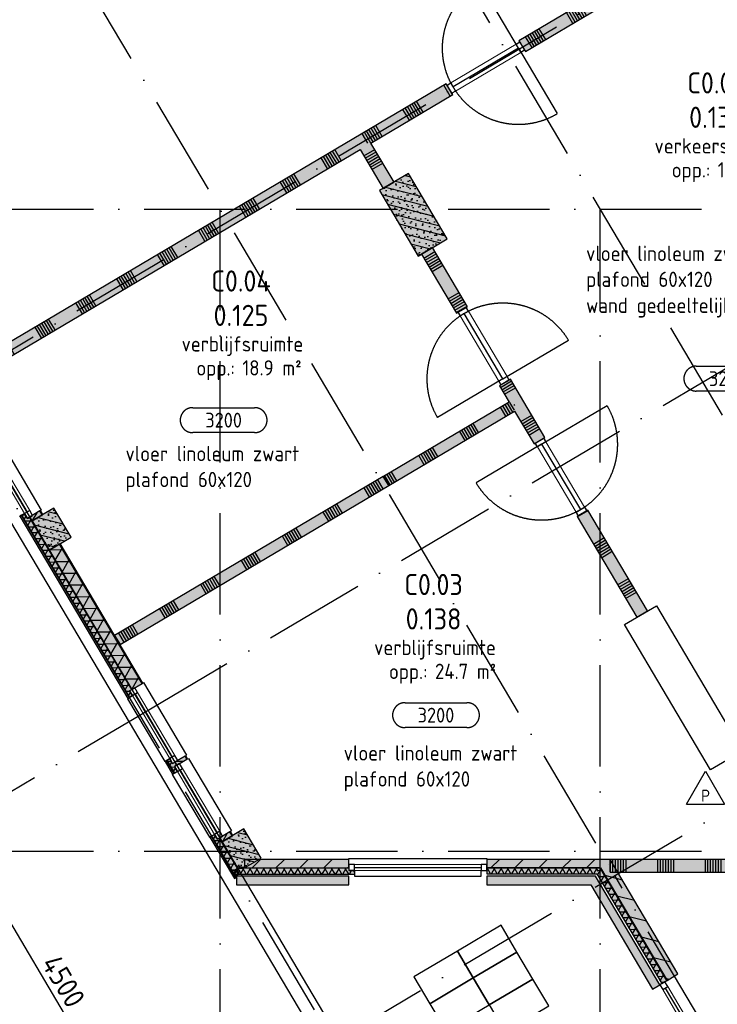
# Model space of a CAD drawing. Header units: millimetres. Extents: x 20872 to 297961, y -293704 to 213007.
# Tile 29 of 256: x 59310 to 67569, y -136616 to -124954. Entities that reach past the tile are written whole.
import ezdxf
from ezdxf.enums import TextEntityAlignment as Align
from ezdxf.xclip import XClip

# ---------------------------------------------------------------- set-up
doc = ezdxf.new("R2010")
doc.units = ezdxf.units.MM
doc.header["$LTSCALE"] = 100
doc.header["$XCLIPFRAME"] = 2
doc.linetypes.add('ACAD_ISO10W100', pattern=[18, 12, -3, 0, -3])
doc.layers.get('Defpoints').update_dxf_attribs({"color": 181})
for name, color, linetype in [('A--L$7--_stramien', 1, 'Continuous'), ('A--L20--_bovenbouw', 3, 'Continuous'), ('A--L30--_afbouw', 7, 'Continuous'), ('A--L65--_beveiligingsinstallaties', 8, 'Continuous'), ('A--L82--_losse gebruikersinventaris', 1, 'Continuous'), ('A--T$1--_algemeen', 1, 'Continuous'), ('A--T$7--_stramien', 7, 'Continuous'), ('XREFS', 9, 'Continuous')]:
    doc.layers.add(name, color=color, linetype=linetype)
doc.styles.add('BURO standaard', font='isocp.shx')
doc.styles.add('JINX maatvoering', font='isocp.shx')
doc.styles.add('JINX standaard', font='isocp.shx')
doc.dimstyles.new('JINX maatvoering 1-100', dxfattribs={"dimscale": 100, "dimtxt": 2.5, "dimasz": 1, "dimexe": 125, "dimexo": 0, "dimtad": 1, "dimdec": 0, "dimzin": 12, "dimdsep": 46, "dimtxsty": 'JINX maatvoering', "dimblk": 'BURO_maatvoeringssymbool_01', "dimcen": 2, "dimse1": 1, "dimse2": 1, "dimclrd": 1, "dimclrt": 7, "dimadec": 0, "dimazin": 0, "dimtfac": 1, "dimtdec": 0, "dimtix": 1, "dimtofl": 0, "dimtmove": 0, "dimatfit": 3, "dimldrblk": 'DOT', "dimfxl": 1, "dimtolj": 1, "dimtzin": 0, "dimarcsym": 0})

# ---------------------------------------------------------------- blocks, each defined once
blk = doc.blocks.new('AB2_D_DV_MV_maatvoeringssymbool_01')
at = {"color": 1}
for p, q in [((0, -2), (0, 2)), ((-2, 0), (2, 0))]:
    blk.add_line(p, q, dxfattribs=at)
blk.add_circle((0, 0), 0.4, dxfattribs=at)
blk = doc.blocks.new('*D224')
at = {"layer": 'A--T$7--_stramien', "color": 1, "lineweight": -2, "transparency": 16777216}
blk.add_line((56280, 19285), (58470, 15585), dxfattribs=at)
at = {"layer": 'Defpoints', "color": 0, "transparency": 16777216}
for p in [(58440, 20680), (60733, 16808), (58521, 15499)]:
    blk.add_point(p, dxfattribs=at)
at = {"layer": 'A--T$7--_stramien', "color": 1, "lineweight": -2, "transparency": 16777216, "xscale": 100, "yscale": 100, "zscale": 100}
for p, rotation in [((56229, 19371), 120.6301152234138), ((58521, 15499), 300.6301152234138)]:
    blk.add_blockref('AB2_D_DV_MV_maatvoeringssymbool_01', p, dxfattribs=dict(at, rotation=rotation))
at = {"layer": 'A--T$7--_stramien', "color": 7, "transparency": 16777216, "insert": (57536, 17530), "char_height": 250, "attachment_point": 5, "rotation": 300.6301, "style": 'JINX maatvoering'}
blk.add_mtext('\\A1;4500', dxfattribs=at)
blk = doc.blocks.new('_Dot')
at = {"color": 0, "linetype": 'ByBlock', "lineweight": -2}
blk.add_line((-0.5, 0), (-1, 0), dxfattribs=at)
at = {"color": 0, "linetype": 'ByBlock', "const_width": 0.5}
blk.add_lwpolyline([(-0.25, 0, 1), (0.25, 0, 1)], format="xyb", close=True, dxfattribs=at)
blk = doc.blocks.new('BURO_maatvoeringssymbool_01')
at = {"color": 1}
for p, q in [((0, -2), (0, 2)), ((-2, 0), (2, 0))]:
    blk.add_line(p, q, dxfattribs=at)
blk.add_circle((0, 0), 0.4, dxfattribs=at)
blk = doc.blocks.new('*D225')
at = {"layer": 'A--T$7--_stramien', "color": 1, "lineweight": -2, "transparency": 16777216}
blk.add_line((58572, 15412), (60763, 11712), dxfattribs=at)
at = {"layer": 'Defpoints', "color": 0, "transparency": 16777216}
for p in [(60733, 16808), (63025, 12936), (60814, 11626)]:
    blk.add_point(p, dxfattribs=at)
at = {"layer": 'A--T$7--_stramien', "color": 1, "lineweight": -2, "transparency": 16777216, "xscale": 100, "yscale": 100, "zscale": 100}
for p, rotation in [((58521, 15499), 120.6301152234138), ((60814, 11626), 300.6301152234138)]:
    blk.add_blockref('AB2_D_DV_MV_maatvoeringssymbool_01', p, dxfattribs=dict(at, rotation=rotation))
at = {"layer": 'A--T$7--_stramien', "color": 7, "transparency": 16777216, "insert": (59829, 13658), "char_height": 250, "attachment_point": 5, "rotation": 300.6301, "style": 'JINX maatvoering'}
blk.add_mtext('\\A1;4500', dxfattribs=at)
blk = doc.blocks.new('AL_plafondhoog_01_P03_BV')
at = {"color": 1, "linetype": 'ByBlock', "lineweight": -2, "ltscale": 2}
for points in [[(-5.24, 2.11), (5.24, 2.11)], [(5.24, -2.11), (-5.24, -2.11)]]:
    blk.add_lwpolyline(points, dxfattribs=at)
at = {"color": 1, "linetype": 'ByBlock', "lineweight": -2}
for centre, start, end in [((-5.24, 0), 90, 270), ((5.24, 0), 270, 90)]:
    blk.add_arc(centre, 2.11, start, end, dxfattribs=at)
at = {"color": 2, "linetype": 'ByBlock', "lineweight": -2, "style": 'BURO standaard', "flags": 4}
blk.add_attdef('BURO_RTE:PLAFOND', text='', height=2.5, dxfattribs=at).set_placement((0, 0), align=Align.MIDDLE_CENTER)
blk = doc.blocks.new('BURO_onderaanzicht')
at = {"color": 7}
blk.add_line((-432, 0), (432, 0), dxfattribs=at)
blk = doc.blocks.new('AL_ruimteno_03_P03_BV_GLU-X11 (2)')
at = {"color": 1, "style": 'JINX standaard'}
blk.add_text('opp.:', height=1.8, dxfattribs=at).set_placement((-0.02, -9.72), align=Align.RIGHT)
at = {"color": 2, "linetype": 'ByBlock', "lineweight": -2, "style": 'BURO standaard', "flags": 4}
for tag, p in [('BURO_RTE:RUIMTENUMMER_LEEG', (0.69, 1.47)), ('BURO_RTE:RUIMTENUMMER_TOTAAL', (0.69, -2.59))]:
    blk.add_attdef(tag, text='', height=2.5, dxfattribs=at).set_placement(p, align=Align.MIDDLE_CENTER)
at = {"color": 1, "linetype": 'ByBlock', "lineweight": -2, "style": 'BURO standaard', "flags": 4}
blk.add_attdef('BURO_RTE:BOUWBESLUIT', text='', height=1.8, dxfattribs=at).set_placement((0.86, -5.97), align=Align.MIDDLE_CENTER)
blk.add_attdef('BURO_RTE:OPP', text='', height=1.8, dxfattribs=at).set_placement((0.86, -8.81), align=Align.MIDDLE_LEFT)
blk = doc.blocks.new('65_handbrandblus_01_P03_BV')
at = {"color": 1, "lineweight": -2}
blk.add_line((0, 390), (225, 0), dxfattribs=at)
at = {"color": 1, "lineweight": -2, "ltscale": 2}
for points in [[(-225, 0), (0, 390)], [(-225, 0), (225, 0)]]:
    blk.add_lwpolyline(points, dxfattribs=at)
at = {"color": 2, "linetype": 'ByBlock', "lineweight": -2, "style": 'BURO standaard'}
blk.add_text('P', height=141, dxfattribs=at).set_placement((-50, 30))
blk = doc.blocks.new('AL_ruimteno_03_P03_BV_ruimteafwerking')
at = {"color": 1, "linetype": 'ByBlock', "lineweight": -2, "style": 'BURO standaard', "flags": 4}
for tag, p in [('BURO_RTE:VLOERAFWERKING', (0.86, 1.42)), ('BURO_RTE:PLAFONDAFWERKING', (0.86, -1.66)), ('BURO_RTE:WANDAFWERKING', (0.86, -4.73))]:
    blk.add_attdef(tag, text='', height=1.8, dxfattribs=at).set_placement(p, align=Align.MIDDLE_LEFT)
blk = doc.blocks.new('stramienlijnen_1')
at = {"layer": 'A--L$7--_stramien', "color": 1, "linetype": 'ACAD_ISO10W100', "lineweight": -3}
for p, q in [((41335.5, 64766.5), (69688.8, 16881.1)), ((38003.8, 62793.7), (66357.1, 14908.3)), ((34672, 60821), (63025.3, 12935.6)), ((58439.9, 20679.8), (75098.7, 30543.6)), ((60732.6, 16807.7), (77391.4, 26671.5)), ((57184.5, 22800), (138184.5, 22800)), ((61684.5, 0), (61684.5, 22800)), ((63025.3, 12935.6), (79684.1, 22799.4)), ((66184.5, 0), (66184.5, 22800)), ((56906.9, 14542.5), (60732.6, 16807.7)), ((57184.5, 15200), (138184.5, 15200)), ((77450.4, -3827), (66357.1, 14908.3))]:
    blk.add_line(p, q, dxfattribs=at)
at = {"layer": 'Defpoints'}
blk.add_lwpolyline([(34736.5, 60859.2), (70727.2, 75), (164884.5, 75), (164884.5, 96950), (130834.5, 96950), (130834.5, 22725), (79641, 22725), (51266.3, 70646.6)], dxfattribs=at)
at = {"layer": 'A--T$7--_stramien', "color": 7}
for base, p1, p2, picture, middle in [((58521.4, 15498.5), (58439.9, 20679.9), (60732.6, 16807.8), '*D224', (57536.4, 17530.1)), ((60814.1, 11626.4), (60732.6, 16807.8), (63025.3, 12935.6), '*D225', (59829.1, 13658))]:
    dim = blk.add_linear_dim(base=base, p1=p1, p2=p2, angle=300.63012, dimstyle='JINX maatvoering 1-100', dxfattribs=at)
    dim.commit()
    dim.dimension.update_dxf_attribs({"geometry": picture, "text_midpoint": middle})
blk = doc.blocks.new('begane grond bestaand leeg')
at = {"color": 8}
blk.add_lwpolyline([(130619, 97110), (130619, 22940), (79787, 22940), (51444, 70808), (34518, 60787), (70611, -170), (165129, -170), (165129, 97110)], close=True, dxfattribs=at)
at = {"layer": 'A--T$7--_stramien'}
blk.add_blockref('stramienlijnen_1', (0, 0), dxfattribs=at)
blk = doc.blocks.new('2016-02-04 100 begane grond bestaand')
at = {"layer": 'A--L20--_bovenbouw', "linetype": 'Continuous', "lineweight": -3}
h = blk.add_hatch(dxfattribs=at)
h.set_pattern_fill('SWAND', color=1, scale=5, angle=30.6301, style=0)
h.set_pattern_definition([(120.63, (58665.45, 20740.8), (-484.017, -286.59), []), (120.63, (58692.34, 20756.7), (-484.017, -286.59), []), (120.63, (58719.23, 20772.64), (-484.017, -286.59), []), (120.63, (58746.1, 20788.56), (-484.017, -286.59), []), (120.63, (58773, 20804.5), (-484.017, -286.59), []), (120.63, (58799.9, 20820.4), (-484.017, -286.59), []), (120.63, (58826.8, 20836.3), (-484.017, -286.59), [])])
h.paths.add_polyline_path([(64438, 24159), (64362, 24288), (58589, 20870), (58665, 20741), (63341, 23509), (63390, 23582), (63470, 23585)], flags=0)
h.paths.add_polyline_path([(66180, 25190), (66104, 25320), (65222, 24797), (65298, 24668)], flags=0)
for points in [[(66180, 25190), (66104, 25320), (65222, 24797), (65298, 24668)], [(64438, 24159), (64362, 24288), (58589, 20870), (58665, 20741), (63341, 23509), (63390, 23582), (63470, 23585)], [(63744, 23123), (63470, 23585), (63390, 23582), (63341, 23509), (63615, 23046)], [(63571, 23021), (64029, 22247), (64374, 22450), (63915, 23225)], [(64199, 22346), (64070, 22270), (64484, 21571), (64613, 21647)], [(65401, 20022), (65530, 20099), (65122, 20787), (64993, 20710), (65108, 20517), (65174, 20484), (65171, 20410)], [(63681, 19527), (65171, 20410), (65174, 20484), (65108, 20517), (63617, 19634)], [(63616, 19635), (60435, 17751), (60499, 17644), (63680, 19527)], [(59457, 19109), (59661, 18764), (59919, 18917), (59715, 19261)], [(60610, 17018), (59332, 19176), (59314, 19164), (60591, 17007)], [(60647, 17040), (60613, 17098), (60638, 17112), (59428, 19154), (59404, 19140), (59369, 19197), (59334, 19176), (60611, 17019)], [(59558, 19231), (59429, 19155), (59457, 19109), (59586, 19185)], [(66617, 17968), (66746, 18044), (66039, 19238), (65910, 19162)], [(59790, 18841), (59661, 18764), (60639, 17113), (60768, 17189)], [(61277, 16329), (61148, 16252), (61170, 16215), (61299, 16292)], [(61141, 16121), (61051, 16273), (61032, 16262), (61122, 16109)], [(61178, 16143), (61144, 16200), (61169, 16215), (61147, 16252), (61122, 16237), (61088, 16295), (61053, 16274), (61143, 16122)], [(61900, 14924), (61866, 14982), (61891, 14996), (61678, 15354), (61654, 15340), (61619, 15397), (61584, 15376), (61864, 14903)], [(61809, 15431), (61679, 15355), (61707, 15309), (61836, 15385)], [(61965, 15462), (61707, 15309), (61891, 14997), (61966, 14997), (62169, 15117)], [(61872, 14886), (61582, 15375), (61564, 15364), (61853, 14875)], [(61972, 15100), (61972, 15000), (63207, 15000), (63207, 15100)], [(64841, 15100), (64841, 15000), (66187, 15000), (66302, 15100)], [(66976, 13667), (67105, 13744), (66302, 15100), (66187, 15000)], [(66303, 14950), (68887, 14950), (68887, 15100), (66303, 15100)], [(63278, 14927), (63278, 14968), (63211, 14968), (63211, 14997), (61966, 14997), (61891, 14997), (61891, 14968), (61824, 14968), (61824, 14927)], [(66183, 15000), (64841, 15000), (64841, 14930), (66143, 14930)], [(66973, 13666), (66183, 15000), (66143, 14930), (66913, 13630)], [(61879, 14800), (63207, 14800), (63207, 14900), (61879, 14900)], [(64841, 14800), (66072, 14800), (66129, 14900), (64841, 14900)], [(66072, 14800), (66803, 13565), (66890, 13616), (66129, 14900)]]:
    blk.add_hatch(color=60, dxfattribs=at).paths.add_polyline_path(points, flags=0)
h = blk.add_hatch(dxfattribs=at)
h.set_pattern_fill('SWAND', color=1, scale=5, angle=120.6301, style=0)
h.set_pattern_definition([(210.63, (63743.65, 23122.65), (286.6, -484), []), (210.63, (63727.73, 23149.54), (286.6, -484), []), (210.63, (63711.8, 23176.4), (286.6, -484), []), (210.63, (63695.9, 23203.3), (286.6, -484), []), (210.63, (63679.97, 23230.2), (286.6, -484), []), (210.63, (63664.04, 23257.1), (286.6, -484), []), (210.63, (63648.1, 23284), (286.6, -484), [])])
h.paths.add_polyline_path([(63744, 23123), (63470, 23585), (63390, 23582), (63341, 23509), (63615, 23046)], flags=0)
h = blk.add_hatch(dxfattribs=at)
h.set_pattern_fill('PREFB', color=1, scale=5, angle=-59.3699, style=0)
h.set_pattern_definition([(345.63, (63570.85, 23021.1), (23.825, 92.9965), []), (317.63, (63570.845, 23021.104), (81.828, 18.4822), [0, -81.6, -46.2, 0, -67.2]), (348.63, (63570.845, 23021.104), (60.4637, 57.2027), [0, -80.8, 0, -82.4, 0, -66.4]), (11.63, (63570.845, 23021.104), (33.4675, 75.497), [0, -80, 0, -480, -65.8])])
h.paths.add_polyline_path([(63571, 23021), (64029, 22247), (64374, 22450), (63915, 23225)], flags=0)
h = blk.add_hatch(dxfattribs=at)
h.set_pattern_fill('GENERAL_DIAMONDS', color=1, scale=1120, angle=120.6301, style=0, pattern_type=2)
h.set_pattern_definition([(180.63, (59578.25, 19180.4), (1.5396, -139.9915), []), (240.63, (59578.25, 19180.4), (122.006, -68.6624), [])])
h.paths.add_polyline_path([(59551, 19227), (59429, 19155), (59457, 19109), (59578, 19180)], flags=0)
h.paths.add_polyline_path([(58482, 21032), (58360, 20960), (58920, 20016), (59041, 20087)], flags=0)
h.paths.add_polyline_path([(57697, 22358), (57576, 22286), (57736, 22014), (57858, 22086)], flags=0)
h = blk.add_hatch(dxfattribs=at)
h.set_pattern_fill('_U', color=1, scale=70, angle=210.6301, style=0, pattern_type=0)
h.set_pattern_definition([(210.6301, (59585.99, 19184.98), (35.6646, -60.2332), [])])
h.paths.add_polyline_path([(59558, 19231), (59551, 19227), (59578, 19180), (59586, 19185)], flags=0)
h.paths.add_polyline_path([(58490, 21037), (58482, 21032), (59041, 20087), (59049, 20092)], flags=0)
h.paths.add_polyline_path([(57705, 22362), (57697, 22358), (57858, 22086), (57865, 22091)], flags=0)
h = blk.add_hatch(dxfattribs=at)
h.set_pattern_fill('SWAND', color=1, scale=5, angle=120.6301, style=0)
h.set_pattern_definition([(210.63, (66746.3, 18044.24), (286.59, -484.017), []), (210.63, (66730.4, 18071.13), (286.59, -484.017), []), (210.63, (66714.5, 18098), (286.59, -484.017), []), (210.63, (66698.56, 18124.9), (286.59, -484.02), []), (210.63, (66682.64, 18151.8), (286.59, -484.02), []), (210.63, (66666.7, 18178.7), (286.59, -484.02), []), (210.63, (66650.8, 18205.6), (286.59, -484.02), [])])
h.paths.add_polyline_path([(64199, 22346), (64070, 22270), (64484, 21571), (64613, 21647)], flags=0)
h.paths.add_polyline_path([(66617, 17968), (66746, 18044), (66039, 19238), (65910, 19162)], flags=0)
h.paths.add_polyline_path([(65401, 20022), (65530, 20099), (65122, 20787), (64993, 20710), (65108, 20517), (65174, 20484), (65171, 20410)], flags=0)
h = blk.add_hatch(dxfattribs=at)
h.set_pattern_fill('SWAND', color=1, scale=5, angle=30.6301, style=0)
h.set_pattern_definition([(120.63, (63680.7, 19526.9), (-484.02, -286.59), []), (120.63, (63707.6, 19542.85), (-484.02, -286.59), []), (120.63, (63734.5, 19558.77), (-484.02, -286.59), []), (120.63, (63761.37, 19574.7), (-484.02, -286.59), []), (120.63, (63788.26, 19590.6), (-484.02, -286.59), []), (120.63, (63815.15, 19606.53), (-484.02, -286.59), []), (120.63, (63842.03, 19622.45), (-484.02, -286.6), [])])
h.paths.add_polyline_path([(63681, 19527), (65171, 20410), (65174, 20484), (65108, 20517), (63617, 19634)], flags=0)
h = blk.add_hatch(dxfattribs=at)
h.set_pattern_fill('SWAND', color=1, scale=5, angle=-149.3703, style=0)
h.set_pattern_definition([(300.63, (63616.3, 19634.84), (484.02, 286.59), []), (300.63, (63589.4, 19618.9), (484.02, 286.59), []), (300.63, (63562.5, 19603), (484.02, 286.59), []), (300.63, (63535.6, 19587.1), (484.02, 286.59), []), (300.63, (63508.74, 19571.15), (484.02, 286.59), []), (300.63, (63481.85, 19555.23), (484.02, 286.59), []), (300.63, (63454.96, 19539.3), (484.02, 286.59), [])])
h.paths.add_polyline_path([(63616, 19635), (60435, 17751), (60499, 17644), (63680, 19527)], flags=0)
h = blk.add_hatch(dxfattribs=at)
h.set_pattern_fill('PREFB', color=1, scale=5, angle=-59.3699, style=0)
h.set_pattern_definition([(345.63, (59456.92, 19108.56), (23.825, 92.997), []), (317.63, (59456.92, 19108.557), (81.828, 18.482), [0, -81.6, -46.2, 0, -67.2]), (348.63, (59456.92, 19108.557), (60.464, 57.203), [0, -80.8, 0, -82.4, 0, -66.4]), (11.63, (59456.92, 19108.557), (33.4675, 75.497), [0, -80, 0, -480, -65.8])])
h.paths.add_polyline_path([(59457, 19109), (59661, 18764), (59919, 18917), (59715, 19261)], flags=0)
h = blk.add_hatch(dxfattribs=at)
h.set_pattern_fill('GENERAL_DIAMONDS', color=1, scale=560, angle=120.6301, style=0, pattern_type=2)
h.set_pattern_definition([(180.63, (60637.566, 17112.374), (0.7698, -69.9958), []), (240.63, (60637.566, 17112.374), (61.003, -34.3312), [])])
h.paths.add_polyline_path([(60647, 17040), (60613, 17098), (60638, 17112), (59428, 19154), (59404, 19140), (59369, 19197), (59334, 19176), (60611, 17019)], flags=0)
h = blk.add_hatch(dxfattribs=at)
h.set_pattern_fill('GENERAL_DIAMONDS', color=1, scale=1120, angle=120.6301, style=0, pattern_type=2)
h.set_pattern_definition([(180.63, (61828.17, 15380.54), (1.5396, -139.9915), []), (240.63, (61828.17, 15380.54), (122.006, -68.6624), [])])
h.paths.add_polyline_path([(61801, 15427), (61679, 15355), (61707, 15309), (61828, 15381)], flags=0)
h.paths.add_polyline_path([(61269, 16324), (61148, 16252), (61170, 16215), (61291, 16287)], flags=0)
h.paths.add_polyline_path([(59782, 18836), (59661, 18764), (60639, 17113), (60760, 17185)], flags=0)
h = blk.add_hatch(dxfattribs=at)
h.set_pattern_fill('_U', color=1, scale=70, angle=210.6301, style=0, pattern_type=0)
h.set_pattern_definition([(210.6301, (61835.915, 15385.126), (35.6646, -60.2332), [])])
h.paths.add_polyline_path([(61809, 15431), (61801, 15427), (61828, 15381), (61836, 15385)], flags=0)
h.paths.add_polyline_path([(61277, 16329), (61269, 16324), (61291, 16287), (61299, 16292)], flags=0)
h.paths.add_polyline_path([(59790, 18841), (59782, 18836), (60760, 17185), (60768, 17189)], flags=0)
h = blk.add_hatch(dxfattribs=at)
h.set_pattern_fill('GENERAL_DIAMONDS', color=1, scale=560, angle=120.6301, style=0, pattern_type=2)
h.set_pattern_definition([(180.63, (61168.97, 16214.9), (0.77, -69.996), []), (240.63, (61168.97, 16214.9), (61.003, -34.33), [])])
h.paths.add_polyline_path([(61178, 16143), (61144, 16200), (61169, 16215), (61147, 16252), (61122, 16237), (61088, 16295), (61053, 16274), (61143, 16122)], flags=0)
h = blk.add_hatch(dxfattribs=at)
h.set_pattern_fill('GENERAL_DIAMONDS', color=1, scale=560, angle=120.6301, style=0, pattern_type=2)
h.set_pattern_definition([(180.63, (61890.51, 14996.3), (0.77, -69.996), []), (240.63, (61890.51, 14996.3), (61.003, -34.331), [])])
h.paths.add_polyline_path([(61900, 14924), (61866, 14982), (61891, 14996), (61678, 15354), (61654, 15340), (61619, 15397), (61584, 15376), (61864, 14903)], flags=0)
h = blk.add_hatch(dxfattribs=at)
h.set_pattern_fill('PREFB', color=1, scale=5, angle=-59.3699, style=0)
h.set_pattern_definition([(345.63, (61706.84, 15308.7), (23.825, 92.997), []), (317.63, (61706.844, 15308.7), (81.828, 18.482), [0, -81.6, -46.2, 0, -67.2]), (348.63, (61706.844, 15308.7), (60.464, 57.203), [0, -80.8, 0, -82.4, 0, -66.4]), (11.63, (61706.844, 15308.7), (33.4675, 75.497), [0, -80, 0, -480, -65.8])])
h.paths.add_polyline_path([(61965, 15462), (61707, 15309), (61891, 14997), (61966, 14997), (62169, 15117)], flags=0)
h = blk.add_hatch(dxfattribs=at)
h.set_pattern_fill('_U', color=1, scale=200, angle=225, style=0, pattern_type=0)
h.set_pattern_definition([(225, (66215.36, 15100.42), (141.421, -141.421), [])])
h.paths.add_polyline_path([(64841, 15100), (64841, 15000), (66187, 15000), (66302, 15100)], flags=0)
h.paths.add_polyline_path([(61972, 15100), (61972, 15000), (63207, 15000), (63207, 15100)], flags=0)
h = blk.add_hatch(dxfattribs=at)
h.set_pattern_fill('_U', color=1, scale=200, angle=-14.3699, style=0, pattern_type=0)
h.set_pattern_definition([(345.6301, (66172.34, 15024.95), (49.6362, 193.7427), [])])
h.paths.add_polyline_path([(66976, 13667), (67105, 13744), (66302, 15100), (66187, 15000)], flags=0)
h.paths.add_polyline_path([(69379, 9609), (69508, 9686), (68937, 10650), (68808, 10574)], flags=0)
h.paths.add_polyline_path([(74985, 141), (75114, 217), (70542, 7939), (70413, 7862)], flags=0)
h = blk.add_hatch(dxfattribs=at)
h.set_pattern_fill('SWAND', color=1, scale=5, angle=-0.0005, style=0)
h.set_pattern_definition([(90, (66302.64, 14950.14), (-562.5, 0.005), []), (90, (66333.9, 14950.14), (-562.5, 0.005), []), (90, (66365.14, 14950.14), (-562.5, 0.005), []), (90, (66396.4, 14950.14), (-562.5, 0.005), []), (90, (66427.64, 14950.14), (-562.5, 0.005), []), (90, (66458.9, 14950.13), (-562.5, 0.005), []), (90, (66490.14, 14950.13), (-562.5, 0.005), [])])
h.paths.add_polyline_path([(66303, 14950), (68887, 14950), (68887, 15100), (66303, 15100)], flags=0)
h = blk.add_hatch(dxfattribs=at)
h.set_pattern_fill('GENERAL_DIAMONDS', color=1, scale=560, angle=180, style=0, pattern_type=2)
h.set_pattern_definition([(240, (63210.7, 14997.37), (60.6218, -35), []), (300, (63210.7, 14997.37), (60.6218, 35), [])])
h.paths.add_polyline_path([(63278, 14927), (63278, 14968), (63211, 14968), (63211, 14997), (61891, 14997), (61891, 14968), (61824, 14968), (61824, 14927)], flags=0)
h = blk.add_hatch(dxfattribs=at)
h.set_pattern_fill('GENERAL_DIAMONDS', color=1, scale=560, angle=180, style=0, pattern_type=2)
h.set_pattern_definition([(240, (66182.974, 14999.78), (60.6218, -35), []), (300, (66182.974, 14999.78), (60.6218, 35), [])])
h.paths.add_polyline_path([(66183, 15000), (64841, 15000), (64841, 14930), (66143, 14930)], flags=0)
h = blk.add_hatch(dxfattribs=at)
h.set_pattern_fill('GENERAL_DIAMONDS', color=1, scale=560, angle=120.6301, style=0, pattern_type=2)
h.set_pattern_definition([(180.63, (66973, 13665.52), (0.7698, -69.9958), []), (240.63, (66973, 13665.52), (61.003, -34.3312), [])])
h.paths.add_polyline_path([(66973, 13666), (66183, 15000), (66143, 14930), (66913, 13630)], flags=0)
at = {"color": 8}
blk.add_lwpolyline([(130619, 97110), (130619, 22940), (79787, 22940), (51444, 70808), (34518, 60787), (70611, -170), (165129, -170), (165129, 97110)], close=True, dxfattribs=at)
at = {"layer": 'A--L20--_bovenbouw', "color": 2, "linetype": 'Continuous', "lineweight": -3}
for p, q in [((66104, 25320), (65222, 24797)), ((65298, 24668), (66180, 25190)), ((65222, 24797), (65298, 24668)), ((64362, 24288), (58589, 20870)), ((64438, 24159), (64362, 24288)), ((63470, 23585), (64438, 24159)), ((63744, 23123), (63470, 23585)), ((58665, 20741), (63341, 23509)), ((63341, 23509), (63615, 23046)), ((63615, 23046), (63744, 23123)), ((64199, 22346), (64070, 22270)), ((64613, 21647), (64199, 22346)), ((64070, 22270), (64484, 21571)), ((64484, 21571), (64613, 21647)), ((65122, 20787), (64993, 20710)), ((65530, 20099), (65122, 20787)), ((64993, 20710), (65108, 20517)), ((65108, 20517), (63617, 19634)), ((63681, 19527), (65171, 20410)), ((65171, 20410), (65401, 20022)), ((65401, 20022), (65530, 20099)), ((63616, 19635), (60435, 17751)), ((63680, 19527), (63616, 19635)), ((63617, 19634), (63681, 19527)), ((60499, 17644), (63680, 19527)), ((59332, 19176), (59314, 19164)), ((59314, 19164), (60591, 17007)), ((60610, 17018), (59332, 19176)), ((59558, 19231), (59551, 19227)), ((59551, 19227), (59578, 19180)), ((59586, 19185), (59558, 19231)), ((59578, 19180), (59586, 19185)), ((66039, 19238), (65910, 19162)), ((65910, 19162), (66617, 17968)), ((66746, 18044), (66039, 19238)), ((59790, 18841), (59782, 18836)), ((59782, 18836), (60760, 17185)), ((60768, 17189), (59790, 18841)), ((66617, 17968), (66746, 18044)), ((60435, 17751), (60499, 17644)), ((60760, 17185), (60768, 17189)), ((60591, 17007), (60610, 17018)), ((61277, 16329), (61269, 16324)), ((61299, 16292), (61277, 16329)), ((61051, 16273), (61032, 16262)), ((61032, 16262), (61122, 16109)), ((61141, 16121), (61051, 16273)), ((61269, 16324), (61291, 16287)), ((61291, 16287), (61299, 16292)), ((61122, 16109), (61141, 16121)), ((61809, 15431), (61801, 15427)), ((61801, 15427), (61828, 15381)), ((61836, 15385), (61809, 15431)), ((61582, 15375), (61564, 15364)), ((61564, 15364), (61853, 14875)), ((61872, 14886), (61582, 15375)), ((61828, 15381), (61836, 15385)), ((61972, 15100), (61972, 15000)), ((63207, 15100), (61972, 15100)), ((63207, 15000), (63207, 15100)), ((64841, 15100), (64841, 15000)), ((66302, 15100), (64841, 15100)), ((67105, 13744), (66302, 15100)), ((68887, 15100), (66303, 15100)), ((66303, 15100), (66303, 14950)), ((61972, 15000), (63207, 15000)), ((64841, 15000), (66187, 15000)), ((66187, 15000), (66976, 13667)), ((66303, 14950), (68887, 14950)), ((61853, 14875), (61872, 14886)), ((63207, 14900), (61879, 14900)), ((61879, 14900), (61879, 14800)), ((63207, 14800), (63207, 14900)), ((66129, 14900), (64841, 14900)), ((64841, 14900), (64841, 14800)), ((66890, 13616), (66129, 14900)), ((61879, 14800), (63207, 14800)), ((64841, 14800), (66072, 14800)), ((66072, 14800), (66803, 13565)), ((66976, 13667), (67105, 13744)), ((66803, 13565), (66890, 13616))]:
    blk.add_line(p, q, dxfattribs=at)
at = {"layer": 'A--L20--_bovenbouw', "color": 3, "linetype": 'Continuous', "lineweight": -3}
for p, q in [((63915, 23225), (63571, 23021)), ((64374, 22450), (63915, 23225)), ((63571, 23021), (64029, 22247)), ((64029, 22247), (64374, 22450)), ((59715, 19261), (59457, 19109)), ((59919, 18917), (59715, 19261)), ((59457, 19109), (59661, 18764)), ((59661, 18764), (59919, 18917)), ((61965, 15462), (61707, 15309)), ((62169, 15117), (61965, 15462)), ((61707, 15309), (61891, 14997)), ((61966, 14997), (62169, 15117)), ((61891, 14997), (61966, 14997))]:
    blk.add_line(p, q, dxfattribs=at)
at = {"layer": 'A--L20--_bovenbouw', "color": 1, "linetype": 'Continuous', "lineweight": -3}
for p, q in [((59369, 19197), (59334, 19176)), ((59334, 19176), (60611, 17019)), ((59404, 19140), (59369, 19197)), ((59428, 19154), (59404, 19140)), ((60638, 17112), (59428, 19154)), ((59551, 19227), (59429, 19155)), ((59429, 19155), (59457, 19109)), ((59457, 19109), (59578, 19180)), ((59578, 19180), (59551, 19227)), ((59782, 18836), (59661, 18764)), ((60760, 17185), (59782, 18836)), ((59661, 18764), (60639, 17113)), ((60639, 17113), (60760, 17185)), ((60611, 17019), (60647, 17040)), ((60613, 17098), (60638, 17112)), ((60647, 17040), (60613, 17098)), ((61088, 16295), (61053, 16274)), ((61053, 16274), (61143, 16122)), ((61122, 16237), (61088, 16295)), ((61147, 16252), (61122, 16237)), ((61144, 16200), (61169, 16215)), ((61169, 16215), (61147, 16252)), ((61269, 16324), (61148, 16252)), ((61148, 16252), (61170, 16215)), ((61170, 16215), (61291, 16287)), ((61291, 16287), (61269, 16324)), ((61143, 16122), (61178, 16143)), ((61178, 16143), (61144, 16200)), ((61619, 15397), (61584, 15376)), ((61654, 15340), (61619, 15397)), ((61801, 15427), (61679, 15355)), ((61828, 15381), (61801, 15427)), ((61584, 15376), (61864, 14903)), ((61678, 15354), (61654, 15340)), ((61891, 14996), (61678, 15354)), ((61679, 15355), (61707, 15309)), ((61707, 15309), (61828, 15381)), ((61891, 14968), (61824, 14968)), ((61824, 14968), (61824, 14927)), ((61824, 14927), (63278, 14927)), ((61866, 14982), (61891, 14996)), ((61900, 14924), (61866, 14982)), ((63211, 14997), (61891, 14997)), ((61891, 14997), (61891, 14968)), ((63211, 14968), (63211, 14997)), ((63278, 14968), (63211, 14968)), ((63278, 14927), (63278, 14968)), ((66183, 15000), (64841, 15000)), ((64841, 15000), (64841, 14930)), ((64841, 14930), (66143, 14930)), ((66143, 14930), (66913, 13630)), ((66973, 13666), (66183, 15000)), ((61864, 14903), (61900, 14924)), ((66913, 13630), (66973, 13666))]:
    blk.add_line(p, q, dxfattribs=at)
at = {"layer": 'A--L30--_afbouw', "color": 1, "linetype": 'Continuous', "lineweight": -3}
for p, q in [((65217, 24707), (64759, 25482)), ((65032, 20792), (64258, 20333)), ((59058, 20097), (59567, 19237)), ((58958, 19960), (59400, 19215)), ((65491, 20017), (64716, 19559)), ((59309, 19162), (59369, 19197)), ((59369, 19197), (59404, 19140)), ((59567, 19237), (59558, 19231)), ((60768, 17189), (60776, 17194)), ((60776, 17194), (61286, 16334)), ((60647, 17040), (60587, 17004)), ((60613, 17098), (60647, 17040)), ((60677, 17058), (61118, 16313)), ((60587, 17004), (61028, 16259)), ((61286, 16334), (61277, 16329)), ((61028, 16259), (61088, 16295)), ((61088, 16295), (61122, 16237)), ((61299, 16292), (61308, 16297)), ((61308, 16297), (61817, 15437)), ((61178, 16143), (61118, 16107)), ((61118, 16107), (61559, 15362)), ((61144, 16200), (61178, 16143)), ((61208, 16160), (61650, 15415)), ((61559, 15362), (61619, 15397)), ((61619, 15397), (61654, 15340)), ((61817, 15437), (61809, 15431)), ((63207, 15100), (63207, 15110)), ((63207, 15110), (64841, 15110)), ((64841, 15110), (64841, 15100)), ((63207, 14970), (63274, 14970)), ((63274, 15005), (64774, 15005)), ((63274, 14970), (63274, 14900)), ((64774, 14900), (64774, 14970)), ((64774, 14970), (64841, 14970)), ((63274, 14900), (64774, 14900)), ((66954, 13577), (68718, 10598))]:
    blk.add_line(p, q, dxfattribs=at)
at = {"layer": 'A--L30--_afbouw', "color": 1, "linetype": 'Continuous', "lineweight": 18}
for p, q in [((65188, 24756), (64414, 24298)), ((65246, 24658), (64472, 24200)), ((65081, 20821), (64623, 21595)), ((64983, 20763), (64525, 21537)), ((58928, 19943), (59369, 19197)), ((58988, 19978), (59430, 19233)), ((65442, 19988), (65900, 19214)), ((65540, 20047), (65998, 19272)), ((60647, 17040), (61088, 16295)), ((60707, 17076), (61148, 16331)), ((61178, 16143), (61619, 15397)), ((61238, 16178), (61680, 15433)), ((63274, 15040), (64774, 15040)), ((63274, 14970), (64774, 14970)), ((66924, 13559), (68688, 10580)), ((66984, 13594), (68748, 10616))]:
    blk.add_line(p, q, dxfattribs=at)
at = {"layer": 'A--L30--_afbouw', "color": 2, "linetype": 'Continuous', "lineweight": -3}
for p, q in [((65188, 24756), (65231, 24782)), ((65246, 24658), (65188, 24756)), ((65231, 24782), (65289, 24684)), ((65289, 24684), (65246, 24658)), ((64371, 24272), (64414, 24298)), ((64429, 24174), (64371, 24272)), ((64414, 24298), (64472, 24200)), ((64472, 24200), (64429, 24174)), ((64597, 21638), (64499, 21580)), ((64499, 21580), (64525, 21537)), ((64525, 21537), (64623, 21595)), ((64623, 21595), (64597, 21638)), ((65081, 20821), (64983, 20763)), ((64983, 20763), (65009, 20720)), ((65009, 20720), (65107, 20778)), ((65107, 20778), (65081, 20821)), ((65416, 20031), (65514, 20090)), ((65514, 20090), (65540, 20047)), ((65442, 19988), (65416, 20031)), ((65540, 20047), (65442, 19988)), ((65900, 19214), (65998, 19272)), ((65998, 19272), (66024, 19229)), ((59430, 19233), (59369, 19197)), ((59369, 19197), (59404, 19140)), ((59404, 19140), (59464, 19175)), ((59464, 19175), (59430, 19233)), ((65926, 19171), (65900, 19214)), ((66024, 19229), (65926, 19171)), ((60673, 17133), (60613, 17098)), ((60613, 17098), (60647, 17040)), ((60647, 17040), (60707, 17076)), ((60707, 17076), (60673, 17133)), ((61148, 16331), (61088, 16295)), ((61182, 16273), (61148, 16331)), ((61088, 16295), (61122, 16237)), ((61122, 16237), (61182, 16273)), ((61204, 16236), (61144, 16200)), ((61238, 16178), (61204, 16236)), ((61144, 16200), (61178, 16143)), ((61178, 16143), (61238, 16178)), ((61680, 15433), (61619, 15397)), ((61619, 15397), (61654, 15340)), ((61714, 15375), (61680, 15433)), ((61654, 15340), (61714, 15375)), ((63274, 15040), (63207, 15040)), ((63207, 15040), (63207, 14970)), ((63207, 14970), (63274, 14970)), ((63274, 14970), (63274, 15040)), ((64841, 15040), (64774, 15040)), ((64774, 15040), (64774, 14970)), ((64774, 14970), (64841, 14970)), ((64841, 14970), (64841, 15040)), ((66950, 13652), (66890, 13616)), ((66984, 13594), (66950, 13652)), ((66890, 13616), (66924, 13559)), ((66924, 13559), (66984, 13594))]:
    blk.add_line(p, q, dxfattribs=at)
at = {"layer": 'A--L30--_afbouw', "color": 1, "linetype": 'Continuous', "lineweight": -3}
for points in [[(65217, 24707), (65676, 23933)], [(65032, 20792), (65807, 21250)], [(65491, 20017), (66265, 20476)]]:
    blk.add_lwpolyline(points, dxfattribs=at)
at = {"layer": 'A--L30--_afbouw', "color": 1}
blk.add_lwpolyline([(66849, 18105), (67868, 16384), (67490, 16160), (66471, 17881)], close=True, dxfattribs=at)
at = {"layer": 'A--L30--_afbouw', "color": 1, "linetype": 'Continuous', "lineweight": -3, "extrusion": (0, 0, -1)}
for centre, start, end in [((-65217, 24707), 329.3699, 59.3699), ((-65032, 20792), 59.3699, 149.3699), ((-65491, 20017), 239.3699, 329.3699)]:
    blk.add_arc(centre, 900, start, end, dxfattribs=at)
at = {"layer": 'A--L30--_afbouw', "color": 1, "linetype": 'Continuous', "lineweight": -3}
for centre, start, end in [((65217, 24707), 210.6301, 300.6301), ((65032, 20792), 120.6301, 210.6301), ((65491, 20017), 300.6301, 30.6301)]:
    blk.add_arc(centre, 900, start, end, dxfattribs=at)
at = {"layer": 'A--L82--_losse gebruikersinventaris'}
for points in [[(65010, 14321), (64494, 14015), (64682, 13697), (65199, 14003), (65010, 14321)], [(64494, 14015), (63978, 13709), (64166, 13391), (64682, 13697), (64494, 14015)], [(65199, 14003), (64682, 13697), (64871, 13378), (65387, 13684), (65199, 14003)], [(64682, 13697), (64166, 13391), (64355, 13073), (64871, 13378), (64682, 13697)], [(65387, 13684), (64871, 13378), (65060, 13060), (65576, 13366), (65387, 13684)]]:
    blk.add_lwpolyline(points, dxfattribs=at)
at = {"layer": 'A--L$7--_stramien'}
blk.add_blockref('stramienlijnen_1', (0, 0), dxfattribs=at)
at = {"layer": 'A--L30--_afbouw', "color": 1, "linetype": 'Continuous', "lineweight": -3, "xscale": 1.041666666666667}
for p, rotation in [((64830, 24478), 210.6301152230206), ((65720, 19630), 300.6301152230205)]:
    blk.add_blockref('BURO_onderaanzicht', p, dxfattribs=dict(at, rotation=rotation))
at = {"layer": 'A--L30--_afbouw', "color": 1, "linetype": 'Continuous', "lineweight": -3, "extrusion": (1.15578e-17, 2.02754e-17, -1), "xscale": 1.041666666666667, "zscale": -1, "rotation": 59.36988477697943}
blk.add_blockref('BURO_onderaanzicht', (-64803, 21179), dxfattribs=at)
at = {"layer": 'A--L65--_beveiligingsinstallaties', "color": 8, "linetype": 'Continuous', "lineweight": -3}
blk.add_blockref('65_handbrandblus_01_P03_BV', (67430, 15755), dxfattribs=at)
at = {"layer": 'A--T$1--_algemeen', "color": 8, "linetype": 'Continuous', "lineweight": -3}
ref = blk.add_blockref('AL_ruimteno_03_P03_BV_GLU-X11 (2)', (67490, 24149), dxfattribs=dict(at, xscale=100, yscale=100, zscale=100))
ref.add_attrib('BURO_RTE:RUIMTENUMMER_TOTAAL', '0.130', dxfattribs={"layer": '0', "color": 2, "linetype": 'ByBlock', "lineweight": -2, "height": 250, "style": 'BURO standaard'}).set_placement((67559, 23890), align=Align.MIDDLE_CENTER)
ref.add_attrib('BURO_RTE:BOUWBESLUIT', 'verkeersruimte', dxfattribs={"layer": '0', "color": 1, "linetype": 'ByBlock', "lineweight": -2, "height": 180, "style": 'BURO standaard'}).set_placement((67576, 23552), align=Align.MIDDLE_CENTER)
ref.add_attrib('BURO_RTE:RUIMTENUMMER_LEEG', 'C0.02', dxfattribs={"layer": '0', "color": 2, "linetype": 'ByBlock', "lineweight": -2, "height": 250, "style": 'BURO standaard'}).set_placement((67559, 24297), align=Align.MIDDLE_CENTER)
ref.add_attrib('BURO_RTE:OPP', '124.3 m²', dxfattribs={"layer": '0', "color": 1, "linetype": 'ByBlock', "lineweight": -2, "height": 180, "style": 'BURO standaard'}).set_placement((67576, 23268), align=Align.MIDDLE_LEFT)
ref = blk.add_blockref('AL_ruimteno_03_P03_BV_ruimteafwerking', (65931, 22136), dxfattribs=dict(at, xscale=100, yscale=100, zscale=100))
ref.add_attrib('BURO_RTE:VLOERAFWERKING', 'vloer linoleum zwart / wit patroon', dxfattribs={"layer": '0', "color": 1, "linetype": 'ByBlock', "lineweight": -2, "height": 180, "style": 'BURO standaard'}).set_placement((66017, 22278), align=Align.MIDDLE_LEFT)
ref.add_attrib('BURO_RTE:PLAFONDAFWERKING', 'plafond 60x120', dxfattribs={"layer": '0', "color": 1, "linetype": 'ByBlock', "lineweight": -2, "height": 180, "style": 'BURO standaard'}).set_placement((66017, 21971), align=Align.MIDDLE_LEFT)
ref.add_attrib('BURO_RTE:WANDAFWERKING', 'wand gedeeltelijk scan', dxfattribs={"layer": '0', "color": 1, "linetype": 'ByBlock', "lineweight": -2, "height": 180, "style": 'BURO standaard'}).set_placement((66017, 21663), align=Align.MIDDLE_LEFT)
ref = blk.add_blockref('AL_ruimteno_03_P03_BV_GLU-X11 (2)', (61862, 21803), dxfattribs=dict(at, xscale=100, yscale=100, zscale=100))
ref.add_attrib('BURO_RTE:RUIMTENUMMER_TOTAAL', '0.125', dxfattribs={"layer": '0', "color": 2, "linetype": 'ByBlock', "lineweight": -2, "height": 250, "style": 'BURO standaard'}).set_placement((61931, 21544), align=Align.MIDDLE_CENTER)
ref.add_attrib('BURO_RTE:BOUWBESLUIT', 'verblijfsruimte', dxfattribs={"layer": '0', "color": 1, "linetype": 'ByBlock', "lineweight": -2, "height": 180, "style": 'BURO standaard'}).set_placement((61948, 21206), align=Align.MIDDLE_CENTER)
ref.add_attrib('BURO_RTE:RUIMTENUMMER_LEEG', 'C0.04', dxfattribs={"layer": '0', "color": 2, "linetype": 'ByBlock', "lineweight": -2, "height": 250, "style": 'BURO standaard'}).set_placement((61931, 21951), align=Align.MIDDLE_CENTER)
ref.add_attrib('BURO_RTE:OPP', '18.9 m²', dxfattribs={"layer": '0', "color": 1, "linetype": 'ByBlock', "lineweight": -2, "height": 180, "style": 'BURO standaard'}).set_placement((61948, 20922), align=Align.MIDDLE_LEFT)
at = {"layer": 'A--T$1--_algemeen', "color": 1, "linetype": 'Continuous', "lineweight": -3}
ref = blk.add_blockref('AL_plafondhoog_01_P03_BV', (67689, 20795), dxfattribs=dict(at, xscale=70, yscale=70, zscale=70))
ref.add_attrib('BURO_RTE:PLAFOND', '3200', dxfattribs={"layer": '0', "color": 2, "linetype": 'ByBlock', "lineweight": -2, "height": 175, "style": 'BURO standaard'}).set_placement((67689, 20795), align=Align.MIDDLE_CENTER)
ref = blk.add_blockref('AL_plafondhoog_01_P03_BV', (61726, 20303), dxfattribs=dict(at, xscale=70, yscale=70, zscale=70))
ref.add_attrib('BURO_RTE:PLAFOND', '3200', dxfattribs={"layer": '0', "color": 2, "linetype": 'ByBlock', "lineweight": -2, "height": 175, "style": 'BURO standaard'}).set_placement((61726, 20303), align=Align.MIDDLE_CENTER)
at = {"layer": 'A--T$1--_algemeen', "color": 8, "linetype": 'Continuous', "lineweight": -3}
ref = blk.add_blockref('AL_ruimteno_03_P03_BV_ruimteafwerking', (60478, 19765), dxfattribs=dict(at, xscale=100, yscale=100, zscale=100))
ref.add_attrib('BURO_RTE:VLOERAFWERKING', 'vloer linoleum zwart', dxfattribs={"layer": '0', "color": 1, "linetype": 'ByBlock', "lineweight": -2, "height": 180, "style": 'BURO standaard'}).set_placement((60564, 19907), align=Align.MIDDLE_LEFT)
ref.add_attrib('BURO_RTE:PLAFONDAFWERKING', 'plafond 60x120', dxfattribs={"layer": '0', "color": 1, "linetype": 'ByBlock', "lineweight": -2, "height": 180, "style": 'BURO standaard'}).set_placement((60564, 19600), align=Align.MIDDLE_LEFT)
ref = blk.add_blockref('AL_ruimteno_03_P03_BV_GLU-X11 (2)', (64142, 18209), dxfattribs=dict(at, xscale=100, yscale=100, zscale=100))
ref.add_attrib('BURO_RTE:RUIMTENUMMER_TOTAAL', '0.138', dxfattribs={"layer": '0', "color": 2, "linetype": 'ByBlock', "lineweight": -2, "height": 250, "style": 'BURO standaard'}).set_placement((64211, 17949), align=Align.MIDDLE_CENTER)
ref.add_attrib('BURO_RTE:BOUWBESLUIT', 'verblijfsruimte', dxfattribs={"layer": '0', "color": 1, "linetype": 'ByBlock', "lineweight": -2, "height": 180, "style": 'BURO standaard'}).set_placement((64228, 17611), align=Align.MIDDLE_CENTER)
ref.add_attrib('BURO_RTE:RUIMTENUMMER_LEEG', 'C0.03', dxfattribs={"layer": '0', "color": 2, "linetype": 'ByBlock', "lineweight": -2, "height": 250, "style": 'BURO standaard'}).set_placement((64211, 18356), align=Align.MIDDLE_CENTER)
ref.add_attrib('BURO_RTE:OPP', '24.7 m²', dxfattribs={"layer": '0', "color": 1, "linetype": 'ByBlock', "lineweight": -2, "height": 180, "style": 'BURO standaard'}).set_placement((64228, 17328), align=Align.MIDDLE_LEFT)
at = {"layer": 'A--T$1--_algemeen', "color": 1, "linetype": 'Continuous', "lineweight": -3}
ref = blk.add_blockref('AL_plafondhoog_01_P03_BV', (64240, 16809), dxfattribs=dict(at, xscale=70, yscale=70, zscale=70))
ref.add_attrib('BURO_RTE:PLAFOND', '3200', dxfattribs={"layer": '0', "color": 2, "linetype": 'ByBlock', "lineweight": -2, "height": 175, "style": 'BURO standaard'}).set_placement((64240, 16809), align=Align.MIDDLE_CENTER)
at = {"layer": 'A--T$1--_algemeen', "color": 8, "linetype": 'Continuous', "lineweight": -3}
ref = blk.add_blockref('AL_ruimteno_03_P03_BV_ruimteafwerking', (63061, 16219), dxfattribs=dict(at, xscale=100, yscale=100, zscale=100))
ref.add_attrib('BURO_RTE:VLOERAFWERKING', 'vloer linoleum zwart', dxfattribs={"layer": '0', "color": 1, "linetype": 'ByBlock', "lineweight": -2, "height": 180, "style": 'BURO standaard'}).set_placement((63147, 16361), align=Align.MIDDLE_LEFT)
ref.add_attrib('BURO_RTE:PLAFONDAFWERKING', 'plafond 60x120', dxfattribs={"layer": '0', "color": 1, "linetype": 'ByBlock', "lineweight": -2, "height": 180, "style": 'BURO standaard'}).set_placement((63147, 16053), align=Align.MIDDLE_LEFT)

msp = doc.modelspace()

# ---------------------------------------------------------------- block references
at = {"layer": 'XREFS', "color": 71, "true_color": 0xc9f18e}
ref = msp.add_blockref('begane grond bestaand leeg', (-1, -150000), dxfattribs=at)
XClip(ref).set_block_clipping_path([(116767.076214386, 82263.1420219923), (116767.076214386, 115683.1420219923), (179861.076214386, 115683.1420219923), (179861.076214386, 13442.9004429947), (164491.5066313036, 13442.9004429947), (116767.076214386, 29769.3836009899)])
at = {"layer": 'XREFS'}
ref = msp.add_blockref('2016-02-04 100 begane grond bestaand', (-1, -150000), dxfattribs=at)
XClip(ref).set_block_clipping_path([(116767.0762143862, 29769.3836009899), (164491.5066313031, 13442.9004429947), (179861.076214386, 13442.9004429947), (179861.076214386, -11696.8579780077), (20873.0762143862, -11696.8579780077), (20873.0762143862, 82263.1420219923), (116767.0762143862, 82263.1420219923)])

doc.saveas('drawing.dxf')
